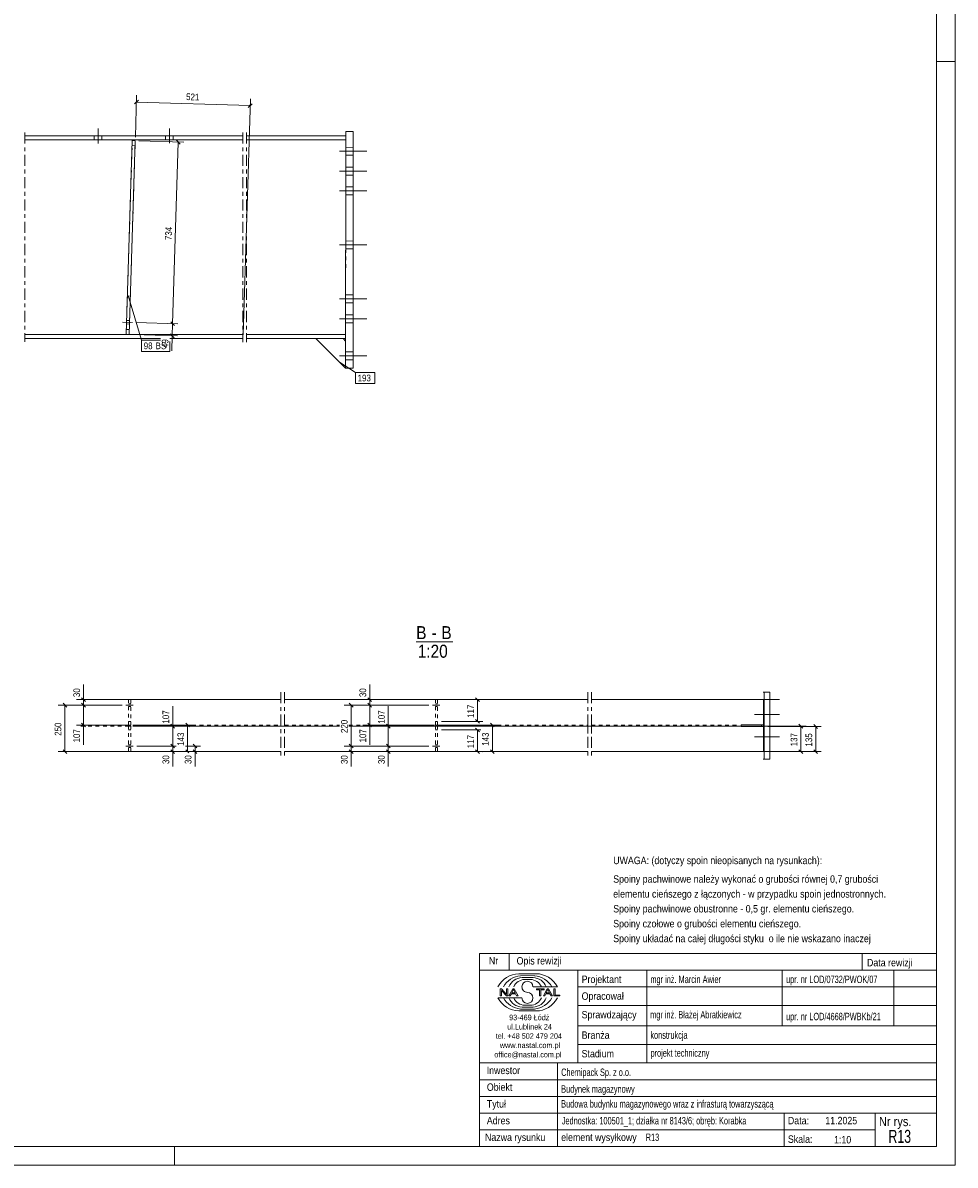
# Model space of a CAD drawing. Header units: millimetres. Extents: x 0 to 420, y 0 to 610.
# Tile 2 of 5: x 169 to 420, y 0 to 307. Entities that reach past the tile are written whole.
import ezdxf

# ---------------------------------------------------------------- set-up
doc = ezdxf.new("R2010")
doc.units = ezdxf.units.MM
for name, pattern in [('XKITLINE00', [0]), ('XKITLINE01', [4, 1, -1, 1, -1]), ('XKITLINE02', [4, 2, -2]), ('XKITLINE03', [6, 3, -1, 1, -1])]:
    doc.linetypes.add(name, pattern=pattern)
for name, color, linetype, lineweight in [('Arkusz rysunku', 3, 'Continuous', 0), ('Element', 2, 'Continuous', 0), ('Inny typ obiektu', 7, 'Continuous', 0), ('Wymiar', 4, 'Continuous', 0), ('Znak elementu', 2, 'Continuous', 0), ('Śruba', 3, 'Continuous', 0)]:
    doc.layers.add(name, color=color, linetype=linetype, lineweight=lineweight)
doc.styles.add('ARIAL', font='ARIAL.TTF')

msp = doc.modelspace()

# ---------------------------------------------------------------- linework, layer by layer
at = {"layer": 'Arkusz rysunku', "linetype": 'XKITLINE00', "lineweight": 0}
for p, q in [((420, 0), (420, 610)), ((415, 5), (415, 605)), ((420, 297), (415, 297)), ((5, 5), (415, 5)), ((210, 0), (210, 5)), ((0, 0), (420, 0))]:
    msp.add_line(p, q, dxfattribs=at)
at = {"layer": 'Element', "linetype": 'XKITLINE03', "lineweight": 0}
for p, q in [((169.66, 277.89), (169.66, 221.54)), ((228.34, 277.89), (228.34, 221.5)), ((229.34, 277.89), (229.34, 221.5)), ((238.6, 127.28), (238.6, 109.28)), ((239.6, 127.28), (239.6, 109.28)), ((321.13, 127.28), (321.13, 109.28)), ((322.13, 127.28), (322.13, 109.28)), ((321.13, 120.43), (321.13, 116.13)), ((322.13, 120.43), (322.13, 116.13))]:
    msp.add_line(p, q, dxfattribs=at)
at = {"layer": 'Element', "linetype": 'XKITLINE00', "lineweight": 0}
for p, q in [((228.34, 276.96), (169.66, 276.96)), ((256.02, 276.96), (229.34, 276.96)), ((256, 214.43), (256.02, 278.16)), ((258.02, 278.16), (256.02, 278.16)), ((258.02, 278.16), (258, 214.43)), ((169.66, 275.89), (228.34, 275.89)), ((196.95, 223.58), (198.6, 275.7)), ((199.4, 275.67), (197.75, 223.56)), ((199.4, 275.67), (198.6, 275.7)), ((229.34, 275.89), (256.02, 275.89)), ((169.66, 223.54), (228.34, 223.53)), ((206.2, 222.47), (169.66, 222.47)), ((197.75, 223.56), (196.95, 223.58)), ((228.34, 222.46), (208.72, 222.46)), ((229.34, 223.5), (256.01, 223.5)), ((256.01, 222.43), (229.34, 222.43)), ((248.01, 222.43), (256, 214.43)), ((255.34, 222.43), (256.01, 221.76)), ((258, 214.43), (256, 214.43)), ((370.1, 127.28), (368.39, 127.28)), ((368.6, 109.28), (368.6, 127.28)), ((370.1, 109.28), (370.1, 127.28)), ((238.6, 125.28), (184.73, 125.28)), ((321.13, 125.28), (239.6, 125.28)), ((368.41, 125.28), (322.13, 125.28)), ((368.41, 125.28), (368.41, 118.53)), ((362.42, 118.03), (362.42, 118.53)), ((368.6, 118.53), (362.42, 118.53)), ((368.6, 118.03), (362.42, 118.03)), ((368.41, 111.28), (368.41, 118.03)), ((368.6, 118.53), (368.6, 118.03)), ((238.6, 111.28), (184.73, 111.28)), ((321.13, 111.28), (239.6, 111.28)), ((368.41, 111.28), (322.13, 111.28)), ((370.1, 109.28), (368.39, 109.28))]:
    msp.add_line(p, q, dxfattribs=at)
at = {"layer": 'Element', "linetype": 'XKITLINE01', "lineweight": 0}
for p, q in [((256.02, 275.89), (256.02, 276.96)), ((169.66, 275.89), (228.34, 275.89)), ((198.6, 275.7), (196.95, 223.58)), ((197.75, 223.56), (199.4, 275.67)), ((198.56, 274.36), (199.36, 274.34)), ((198.56, 274.36), (199.36, 274.34)), ((198.6, 275.7), (199.4, 275.67)), ((229.34, 275.89), (256.02, 275.89)), ((256.01, 223.5), (256.02, 275.89)), ((196.99, 224.92), (197.79, 224.89)), ((196.99, 224.92), (197.79, 224.89)), ((169.66, 223.54), (228.34, 223.53)), ((196.95, 223.58), (197.75, 223.56)), ((229.34, 223.5), (256.01, 223.5)), ((255.34, 222.43), (248.01, 222.43)), ((256.01, 221.76), (256, 214.43)), ((256.01, 222.43), (256.01, 223.5)), ((256, 214.43), (256, 214.43)), ((197.62, 118.43), (197.62, 125.28)), ((197.62, 125.28), (198.22, 125.28)), ((198.22, 125.28), (198.22, 118.43)), ((280.16, 118.43), (280.16, 125.28)), ((280.16, 125.28), (280.76, 125.28)), ((280.76, 125.28), (280.76, 118.43)), ((184.73, 118.43), (238.6, 118.43)), ((184.73, 118.13), (238.6, 118.13)), ((197.62, 119.43), (198.22, 119.43)), ((198.22, 118.43), (197.62, 118.43)), ((197.62, 111.28), (197.62, 118.13)), ((197.62, 118.13), (198.22, 118.13)), ((197.62, 117.13), (198.22, 117.13)), ((198.22, 111.28), (198.22, 118.13)), ((239.6, 118.43), (254.37, 118.43)), ((239.6, 118.13), (254.37, 118.13)), ((256.89, 118.43), (321.13, 118.43)), ((256.89, 118.13), (321.13, 118.13)), ((280.16, 119.43), (280.76, 119.43)), ((280.76, 118.43), (280.16, 118.43)), ((280.16, 111.28), (280.16, 118.13)), ((280.16, 118.13), (280.76, 118.13)), ((280.16, 117.13), (280.76, 117.13)), ((280.76, 111.28), (280.76, 118.13)), ((322.13, 118.43), (362.13, 118.43)), ((322.13, 118.13), (362.13, 118.13)), ((367.91, 118.03), (367.91, 118.53)), ((368.41, 118.53), (368.41, 118.03)), ((368.43, 118.03), (368.43, 118.53)), ((368.6, 118.53), (368.6, 118.53)), ((368.6, 118.53), (368.6, 118.53)), ((368.6, 118.03), (368.6, 118.03)), ((368.6, 118.03), (368.6, 118.03)), ((197.62, 111.28), (198.22, 111.28)), ((280.16, 111.28), (280.76, 111.28))]:
    msp.add_line(p, q, dxfattribs=at)
at = {"layer": 'Inny typ obiektu', "linetype": 'XKITLINE00', "lineweight": 0}
for p, q in [((274.99, 140.8), (284.87, 140.8)), ((292, 57), (292, 52.5)), ((292, 57), (415, 57)), ((300, 57), (300, 52.5)), ((395, 57), (395, 52.5)), ((415, 57), (415, 52.5)), ((415, 52.5), (292, 52.5)), ((292, 5), (292, 52.5)), ((292, 52.5), (415, 52.5)), ((318.5, 52.5), (318.5, 27.5)), ((337, 27.5), (337, 52.5)), ((373.5, 52.5), (373.5, 37.5)), ((403.5, 52.5), (403.5, 37.5)), ((415, 52.5), (415, 5)), ((302.62, 51.49), (307.23, 51.5)), ((303.07, 50.99), (306.86, 51)), ((303.46, 50.49), (306.45, 50.49)), ((304.2, 49.98), (305.73, 49.99)), ((297.93, 47.44), (297.57, 47.44)), ((297.57, 47.44), (297.57, 45.56)), ((297.9, 47.04), (299.29, 45.56)), ((297.9, 45.56), (297.9, 47.04)), ((299.31, 45.96), (297.93, 47.44)), ((299.65, 47.44), (299.31, 47.44)), ((299.31, 47.44), (299.31, 45.96)), ((299.65, 45.56), (299.65, 47.44)), ((300.96, 47.44), (299.94, 45.56)), ((300.31, 45.56), (300.61, 46.13)), ((300.61, 46.13), (301.71, 46.13)), ((300.71, 46.33), (301.14, 47.24)), ((301.6, 46.33), (300.71, 46.33)), ((301.33, 47.44), (300.96, 47.44)), ((301.14, 47.24), (301.6, 46.33)), ((302.41, 45.56), (301.33, 47.44)), ((301.71, 46.13), (302.02, 45.56)), ((306.42, 47.99), (312.98, 47.99)), ((309.43, 47.44), (307.34, 47.44)), ((307.34, 47.44), (307.34, 47.22)), ((307.34, 47.22), (308.21, 47.22)), ((308.21, 47.22), (308.21, 45.56)), ((308.56, 45.56), (308.56, 47.22)), ((308.56, 47.22), (309.43, 47.22)), ((310.21, 47.44), (309.2, 45.56)), ((309.43, 47.22), (309.43, 47.44)), ((309.57, 45.56), (309.86, 46.13)), ((309.86, 46.13), (310.96, 46.13)), ((309.96, 46.33), (310.39, 47.24)), ((310.86, 46.33), (309.96, 46.33)), ((310.59, 47.44), (310.21, 47.44)), ((310.4, 47.24), (310.39, 47.24)), ((310.4, 47.24), (310.86, 46.33)), ((311.67, 45.56), (310.59, 47.44)), ((310.96, 46.13), (311.27, 45.56)), ((312.36, 47.44), (312.01, 47.44)), ((312.01, 47.44), (312.01, 45.56)), ((312.36, 45.78), (312.36, 47.44)), ((318.5, 48), (415, 48)), ((303.43, 45.01), (297, 45.01)), ((297.57, 45.56), (297.9, 45.56)), ((299.29, 45.56), (299.65, 45.56)), ((299.94, 45.56), (300.31, 45.56)), ((302.02, 45.56), (302.41, 45.56)), ((308.21, 45.56), (308.56, 45.56)), ((309.2, 45.56), (309.57, 45.56)), ((311.27, 45.56), (311.67, 45.56)), ((312.01, 45.56), (313.66, 45.56)), ((313.66, 45.78), (312.36, 45.78)), ((313.66, 45.56), (313.66, 45.78)), ((302.62, 41.51), (307.23, 41.5)), ((303.07, 42.01), (306.86, 42)), ((303.46, 42.51), (306.45, 42.51)), ((304.2, 43.02), (305.73, 43.01)), ((318.5, 43), (415, 43)), ((318.5, 37.5), (415, 37.5)), ((318.5, 32.5), (415, 32.5)), ((292, 27.5), (415, 27.5)), ((313, 5), (313, 27.5)), ((292, 23), (415, 23)), ((292, 18.5), (415, 18.5)), ((292, 14), (415, 14)), ((374, 5), (374, 14)), ((398.5, 5), (398.5, 14)), ((292, 9.5), (398.5, 9.5)), ((292, 5), (415, 5))]:
    msp.add_line(p, q, dxfattribs=at)
for centre, radius, start, end in [((302.72, 45.08), 6.42, 90.8317, 153.0136), ((303.67, 45), 6.02, 95.7347, 150.2266), ((303.7, 46.42), 4.07, 93.3428, 157.3393), ((304.33, 46.6), 3.38, 92.229, 155.8008), ((304.92, 47.99), 1.49, 0.0741, 179.9259), ((305.59, 46.6), 3.39, 24.2351, 87.5913), ((306.22, 46.41), 4.08, 22.7023, 86.7527), ((306.24, 44.98), 6.04, 29.8256, 84.1252), ((307.25, 45.07), 6.43, 27.0191, 90.199), ((304.92, 47.99), 1.49, 179.9259, 270), ((304.92, 45), 1.49, 0.0741, 90), ((302.72, 47.92), 6.42, 206.9864, 269.1683), ((303.67, 48), 6.02, 209.7734, 264.2653), ((303.7, 46.58), 4.07, 202.6607, 266.6572), ((304.33, 46.4), 3.38, 204.1992, 267.771), ((304.92, 45.01), 1.49, 180.0741, 359.9259), ((305.59, 46.4), 3.39, 272.4087, 335.7649), ((306.22, 46.59), 4.08, 273.2473, 337.2977), ((306.24, 48.02), 6.04, 275.8748, 330.1744), ((307.25, 47.93), 6.43, 269.801, 332.9809)]:
    msp.add_arc(centre, radius, start, end, dxfattribs=at)
at = {"layer": 'Wymiar', "linetype": 'XKITLINE00', "lineweight": 0}
for p, q in [((200.25, 286.57), (199.2, 285.59)), ((199.43, 276.67), (199.78, 287.94)), ((199.73, 286.08), (230.33, 285.12)), ((228.39, 223.46), (230.39, 286.98)), ((230.86, 285.61), (229.81, 284.62)), ((200.4, 275.64), (212.43, 275.26)), ((209.45, 226.44), (210.99, 275.3)), ((210.5, 275.83), (211.49, 274.78)), ((199.67, 226.75), (210.89, 226.39)), ((199.67, 226.75), (210.89, 226.39)), ((208.96, 226.96), (209.94, 225.91)), ((208.96, 226.96), (209.94, 225.91)), ((209.35, 223.19), (209.45, 226.44)), ((198.75, 223.53), (210.79, 223.15)), ((208.85, 223.72), (209.84, 222.67)), ((209.35, 223.19), (209.22, 219.17)), ((209.35, 223.19), (209.22, 219.17)), ((185.49, 125.28), (185.49, 129.3)), ((185.49, 125.28), (185.49, 129.3)), ((262.49, 125.28), (262.49, 129.3)), ((262.49, 125.28), (262.49, 129.3)), ((195.84, 123.78), (178.63, 123.78)), ((179.98, 124.29), (181, 123.27)), ((180.49, 111.28), (180.49, 123.78)), ((195.84, 125.28), (183.63, 125.28)), ((195.84, 123.78), (183.63, 123.78)), ((195.84, 123.78), (183.63, 123.78)), ((184.98, 125.79), (186, 124.77)), ((184.98, 124.29), (186, 123.27)), ((184.98, 124.29), (186, 123.27)), ((185.49, 123.78), (185.49, 125.28)), ((185.49, 118.43), (185.49, 123.78)), ((209.49, 118.13), (209.49, 123.49)), ((209.49, 118.13), (209.49, 123.49)), ((278.37, 123.78), (255.63, 123.78)), ((256.98, 124.29), (258, 123.27)), ((257.49, 112.78), (257.49, 123.78)), ((278.37, 125.28), (260.63, 125.28)), ((278.37, 123.78), (260.63, 123.78)), ((278.37, 123.78), (260.63, 123.78)), ((261.98, 125.79), (263, 124.77)), ((261.98, 124.29), (263, 123.27)), ((261.98, 124.29), (263, 123.27)), ((262.49, 123.78), (262.49, 125.28)), ((262.49, 118.43), (262.49, 123.78)), ((267.49, 118.13), (267.49, 123.49)), ((267.49, 118.13), (267.49, 123.49)), ((281.76, 125.28), (292.94, 125.27)), ((290.99, 125.78), (292.01, 124.76)), ((291.5, 119.42), (291.5, 125.27)), ((290.99, 119.93), (292, 118.91)), ((196.62, 118.43), (183.63, 118.43)), ((184.98, 118.94), (186, 117.92)), ((185.49, 118.43), (185.49, 113.08)), ((185.49, 118.43), (185.49, 113.08)), ((199.22, 118.43), (214.93, 118.43)), ((199.22, 118.13), (210.93, 118.13)), ((202.92, 118.13), (254.37, 118.13)), ((208.98, 118.64), (210, 117.62)), ((209.49, 112.78), (209.49, 118.13)), ((212.98, 118.94), (214, 117.92)), ((213.49, 111.28), (213.49, 118.43)), ((256.89, 118.13), (379.93, 118.13)), ((279.16, 118.43), (260.63, 118.43)), ((261.98, 118.94), (263, 117.92)), ((262.49, 118.43), (262.49, 113.08)), ((262.49, 118.43), (262.49, 113.08)), ((279.16, 118.13), (265.63, 118.13)), ((266.98, 118.64), (268, 117.62)), ((267.49, 112.78), (267.49, 118.13)), ((281.76, 119.43), (292.94, 119.42)), ((281.76, 118.43), (296.93, 118.43)), ((281.76, 117.13), (292.37, 117.12)), ((290.98, 117.63), (292, 116.61)), ((291.49, 111.27), (291.49, 117.12)), ((294.98, 118.94), (296, 117.92)), ((295.49, 111.28), (295.49, 118.43)), ((369.6, 118.03), (383.93, 118.03)), ((377.98, 118.64), (379, 117.62)), ((378.49, 111.28), (378.49, 118.13)), ((381.98, 118.54), (383, 117.52)), ((382.49, 111.28), (382.49, 118.03)), ((195.84, 111.28), (178.63, 111.28)), ((179.98, 111.79), (181, 110.77)), ((199.84, 112.78), (210.37, 112.78)), ((199.84, 112.78), (210.37, 112.78)), ((199.84, 112.78), (210.37, 112.78)), ((199.84, 111.28), (216.93, 111.28)), ((199.84, 111.28), (214.93, 111.28)), ((199.84, 111.28), (210.93, 111.28)), ((208.98, 113.29), (210, 112.27)), ((208.98, 113.29), (210, 112.27)), ((208.98, 111.79), (210, 110.77)), ((209.49, 111.28), (209.49, 112.78)), ((209.49, 111.28), (209.49, 107.26)), ((209.49, 111.28), (209.49, 107.26)), ((212.89, 112.78), (216.93, 112.78)), ((212.98, 111.79), (213.81, 110.97)), ((214.98, 113.29), (216, 112.27)), ((214.98, 111.79), (216, 110.77)), ((215.49, 111.28), (215.49, 112.78)), ((215.49, 111.28), (215.49, 107.26)), ((215.49, 111.28), (215.49, 107.26)), ((278.37, 112.78), (255.63, 112.78)), ((278.37, 112.78), (255.63, 112.78)), ((278.37, 111.28), (255.63, 111.28)), ((256.98, 113.29), (258, 112.27)), ((256.98, 113.29), (258, 112.27)), ((256.98, 111.79), (258, 110.77)), ((257.49, 111.28), (257.49, 112.78)), ((257.49, 111.28), (257.49, 107.26)), ((257.49, 111.28), (257.49, 107.26)), ((278.37, 112.78), (265.63, 112.78)), ((278.37, 112.78), (265.63, 112.78)), ((278.37, 111.28), (265.63, 111.28)), ((266.98, 113.29), (268, 112.27)), ((266.98, 113.29), (268, 112.27)), ((266.98, 111.79), (268, 110.77)), ((267.49, 111.28), (267.49, 112.78)), ((267.49, 111.28), (267.49, 107.26)), ((267.49, 111.28), (267.49, 107.26)), ((281.76, 111.28), (292.93, 111.27)), ((282.37, 111.28), (296.93, 111.28)), ((290.98, 111.78), (292, 110.76)), ((294.98, 111.79), (296, 110.77)), ((369.41, 111.28), (383.93, 111.28)), ((369.41, 111.28), (379.93, 111.28)), ((377.98, 111.79), (379, 110.77)), ((381.98, 111.79), (383, 110.77))]:
    msp.add_line(p, q, dxfattribs=at)
at = {"layer": 'Znak elementu', "linetype": 'XKITLINE00', "lineweight": 0}
for p, q in [((197.46, 234), (201.08, 221.98)), ((201.08, 221.98), (206.19, 221.98)), ((201.08, 218.98), (201.08, 221.98)), ((208.7, 218.98), (208.7, 221.61)), ((201.08, 218.98), (208.7, 218.98)), ((254.39, 216.05), (258.63, 213.31)), ((258.63, 213.31), (263.83, 213.31)), ((258.63, 210.31), (258.63, 213.31)), ((263.83, 210.31), (263.83, 213.31)), ((258.63, 210.31), (263.83, 210.31))]:
    msp.add_line(p, q, dxfattribs=at)
at = {"layer": 'Śruba', "linetype": 'XKITLINE00', "lineweight": 0}
for p, q in [((188.38, 276.96), (188.38, 275.89)), ((189.41, 278.96), (189.41, 274.96)), ((190.45, 276.96), (190.45, 275.89)), ((207.55, 276.96), (207.55, 275.89)), ((208.58, 278.99), (208.58, 274.99)), ((209.62, 276.96), (209.62, 275.89)), ((258.02, 273.89), (256.02, 273.9)), ((258.02, 273.89), (256.02, 273.9)), ((258.02, 273.89), (256.02, 273.9)), ((258.02, 273.89), (256.02, 273.9)), ((261.68, 272.83), (254.35, 272.83)), ((261.68, 272.83), (254.35, 272.83)), ((261.68, 272.83), (254.35, 272.83)), ((261.68, 272.83), (254.35, 272.83)), ((258.02, 271.76), (256.02, 271.76)), ((258.02, 271.76), (256.02, 271.76)), ((258.02, 271.76), (256.02, 271.76)), ((258.02, 271.76), (256.02, 271.76)), ((261.68, 267.49), (254.35, 267.5)), ((261.68, 267.49), (254.35, 267.5)), ((261.68, 267.49), (254.35, 267.5)), ((261.68, 267.49), (254.35, 267.5)), ((258.02, 268.56), (256.02, 268.56)), ((258.02, 268.56), (256.02, 268.56)), ((258.02, 268.56), (256.02, 268.56)), ((258.02, 268.56), (256.02, 268.56)), ((258.02, 266.43), (256.02, 266.43)), ((258.02, 266.43), (256.02, 266.43)), ((258.02, 266.43), (256.02, 266.43)), ((258.02, 266.43), (256.02, 266.43)), ((261.68, 262.16), (254.35, 262.16)), ((261.68, 262.16), (254.35, 262.16)), ((258.02, 263.23), (256.02, 263.23)), ((258.02, 263.23), (256.02, 263.23)), ((258.02, 261.09), (256.02, 261.1)), ((258.02, 261.09), (256.02, 261.1)), ((261.68, 247.63), (254.34, 247.63)), ((261.68, 247.63), (254.34, 247.63)), ((258.01, 248.69), (256.01, 248.7)), ((258.01, 248.69), (256.01, 248.7)), ((258.01, 246.56), (256.01, 246.56)), ((258.01, 246.56), (256.01, 246.56)), ((258.01, 234.16), (256.01, 234.16)), ((258.01, 234.16), (256.01, 234.16)), ((261.67, 233.09), (254.34, 233.1)), ((261.67, 233.09), (254.34, 233.1)), ((258.01, 232.03), (256.01, 232.03)), ((258.01, 232.03), (256.01, 232.03)), ((261.67, 227.76), (254.34, 227.76)), ((261.67, 227.76), (254.34, 227.76)), ((261.67, 227.76), (254.34, 227.76)), ((261.67, 227.76), (254.34, 227.76)), ((258.01, 228.83), (256.01, 228.83)), ((258.01, 228.83), (256.01, 228.83)), ((258.01, 228.83), (256.01, 228.83)), ((258.01, 228.83), (256.01, 228.83)), ((196, 226.86), (198.67, 226.78)), ((197.04, 226.36), (197.84, 226.34)), ((197.07, 227.3), (197.87, 227.27)), ((258.01, 226.69), (256.01, 226.7)), ((258.01, 226.69), (256.01, 226.7)), ((258.01, 226.69), (256.01, 226.7)), ((258.01, 226.69), (256.01, 226.7)), ((258, 218.83), (256, 218.83)), ((258, 218.83), (256, 218.83)), ((258, 218.83), (256, 218.83)), ((258, 218.83), (256, 218.83)), ((261.67, 217.76), (254.34, 217.76)), ((261.67, 217.76), (254.34, 217.76)), ((261.67, 217.76), (254.34, 217.76)), ((261.67, 217.76), (254.34, 217.76)), ((258, 216.69), (256, 216.7)), ((258, 216.69), (256, 216.7)), ((258, 216.69), (256, 216.7)), ((258, 216.69), (256, 216.7)), ((371.48, 125.28), (365.98, 125.28)), ((371.6, 125.28), (366.11, 125.28)), ((372.54, 125.28), (367.04, 125.28)), ((372.77, 125.28), (367.27, 125.28)), ((371.48, 121.28), (365.98, 121.28)), ((371.6, 121.28), (366.11, 121.28)), ((371.73, 121.28), (366.23, 121.28)), ((372.07, 121.28), (366.57, 121.28)), ((372.41, 121.28), (366.91, 121.28)), ((372.54, 121.28), (367.04, 121.28)), ((372.77, 121.28), (367.27, 121.28)), ((371.48, 115.28), (365.98, 115.28)), ((371.6, 115.28), (366.11, 115.28)), ((371.73, 115.28), (366.23, 115.28)), ((372.07, 115.28), (366.57, 115.28)), ((372.41, 115.28), (366.91, 115.28)), ((372.54, 115.28), (367.04, 115.28)), ((372.77, 115.28), (367.27, 115.28)), ((371.48, 111.28), (365.98, 111.28)), ((371.6, 111.28), (366.11, 111.28)), ((372.54, 111.28), (367.04, 111.28)), ((372.77, 111.28), (367.27, 111.28))]:
    msp.add_line(p, q, dxfattribs=at)
at = {"layer": 'Śruba', "linetype": 'XKITLINE02', "lineweight": 0}
for p, q in [((196, 226.86), (198.67, 226.78)), ((197.04, 226.36), (197.84, 226.34)), ((197.07, 227.3), (197.87, 227.27)), ((196.84, 123.78), (198.84, 123.78)), ((197.62, 124.13), (198.22, 124.13)), ((197.62, 123.43), (198.22, 123.43)), ((279.37, 123.78), (281.37, 123.78)), ((280.16, 124.13), (280.76, 124.13)), ((280.16, 123.43), (280.76, 123.43)), ((196.84, 112.78), (198.84, 112.78)), ((197.62, 113.13), (198.22, 113.13)), ((197.62, 112.43), (198.22, 112.43)), ((279.37, 112.78), (281.37, 112.78)), ((280.16, 113.13), (280.76, 113.13)), ((280.16, 112.43), (280.76, 112.43))]:
    msp.add_line(p, q, dxfattribs=at)

# ---------------------------------------------------------------- texts
at = {"layer": 'Inny typ obiektu', "style": 'ARIAL'}
for s, height, width, p in [('B', 3.5, 0.85, (274.99, 141.55)), ('B', 3.5, 0.85, (281.76, 141.55)), ('-', 3.5, 0.85, (279.16, 141.55)), ('1:20', 3.5, 0.85, (275.39, 136.55)), ('UWAGA: (dotyczy spoin nieopisanych na rysunkach):', 2, 0.85, (328, 81)), ('Spoiny pachwinowe należy wykonać o grubości równej 0,7 grubości', 2, 0.85, (328, 76)), ('elementu cieńszego z łączonych - w przypadku spoin jednostronnych.', 2, 0.85, (328, 72)), ('Spoiny pachwinowe obustronne - 0,5 gr. elementu cieńszego.', 2, 0.85, (328, 68)), ('Spoiny czołowe o grubości elementu cieńszego.', 2, 0.85, (328, 64)), ('Spoiny układać na całej długości styku  o ile nie wskazano inaczej', 2, 0.85, (328, 60)), ('Nr', 2, 0.85, (294.54, 54)), ('Opis rewizji', 2, 0.85, (302, 54)), ('Data rewizji', 2, 0.85, (396.28, 53.5)), ('Projektant', 2, 0.85, (319.5, 49)), ('mgr inż. Marcin Awier', 2, 0.68, (338, 49)), ('upr. nr LOD/0732/PWOK/07', 2, 0.68, (374.5, 49)), ('Opracował', 2, 0.85, (319.5, 44.5)), ('93-469 Łódź', 1.5, 0.85, (300, 39)), ('Sprawdzający', 2, 0.85, (319.5, 39.5)), ('mgr inż. Błażej Abratkiewicz', 2, 0.68, (337.94, 39.5)), ('upr. nr LOD/4668/PWBKb/21', 2, 0.68, (374.5, 39)), ('ul.Lublinek 24', 1.5, 0.85, (299.5, 36.5)), ('tel. +48 502 479 204', 1.5, 0.85, (296.41, 34)), ('Branża', 2, 0.85, (319.5, 34)), ('konstrukcja', 2, 0.68, (338, 34)), ('www.nastal.com.pl', 1.5, 0.85, (297.5, 31.5)), ('Stadium', 2, 0.85, (319.5, 29)), ('projekt techniczny', 2, 0.68, (338.04, 29.19)), ('office@nastal.com.pl', 1.5, 0.85, (296, 29)), ('Inwestor', 2, 0.85, (293.96, 24.5)), ('Chemipack Sp. z o.o.', 2, 0.68, (314, 24)), ('Obiekt', 2, 0.85, (294, 20)), ('Budynek magazynowy', 2, 0.68, (314, 19.5)), ('Tytuł', 2, 0.85, (294, 15.5)), ('Budowa budynku magazynowego wraz z infrasturą towarzyszącą', 2, 0.68, (314, 15.5)), ('Adres', 2, 0.85, (294, 11)), ('Jednostka: 100501_1; działka nr 8143/6; obręb: Korabka', 2, 0.68, (314.16, 10.96)), ('Data:', 2, 0.85, (375, 11)), ('11.2025', 2, 0.85, (385.06, 11)), ('Nr rys.', 2.5, 0.85, (399.5, 10.5)), ('R13', 3.5, 0.68, (402.04, 6)), ('Nazwa rysunku', 2, 0.85, (293.5, 6.5)), ('element wysyłkowy', 2, 0.85, (314, 6.5)), ('R13', 2, 0.68, (336.75, 6.5)), ('Skala:', 2, 0.85, (375, 6)), ('1:10', 2, 0.85, (387.42, 5.85))]:
    msp.add_text(s, height=height, dxfattribs=dict(at, width=width)).set_placement(p)
at = {"layer": 'Wymiar', "style": 'ARIAL', "width": 0.85}
for s, rotation, p in [('521', -1.8105, (213.06, 286.62)), ('734', 88.1897, (209.2, 248.9)), ('49', 88.1897, (208.28, 219.88)), ('30', 90.0002, (184.53, 125.96)), ('30', 90.0002, (261.53, 125.96)), ('117', 89.9429, (290.54, 120.35)), ('107', 90.0002, (208.53, 118.81)), ('107', 90.0002, (266.53, 118.81)), ('250', 90.0002, (179.53, 115.53)), ('107', 90.0002, (184.53, 113.75)), ('220', 90.0002, (256.53, 116.28)), ('107', 90.0002, (261.53, 113.75)), ('143', 90.0002, (212.53, 112.85)), ('117', 89.9429, (290.53, 112.2)), ('143', 90.0002, (294.53, 112.85)), ('137', 90.0002, (377.53, 112.7)), ('135', 90.0002, (381.53, 112.65)), ('30', 90.0002, (208.53, 107.94)), ('30', 90.0002, (214.53, 107.94)), ('30', 90.0002, (256.53, 107.94)), ('30', 90.0002, (266.53, 107.94))]:
    msp.add_text(s, height=1.8, rotation=rotation, dxfattribs=at).set_placement(p)
at = {"layer": 'Znak elementu', "style": 'ARIAL', "width": 0.85}
for s, p in [('98', (201.68, 219.58)), ('BS', (204.89, 219.58)), ('193', (259.23, 210.91))]:
    msp.add_text(s, height=1.8, dxfattribs=at).set_placement(p)

doc.saveas('drawing.dxf')
